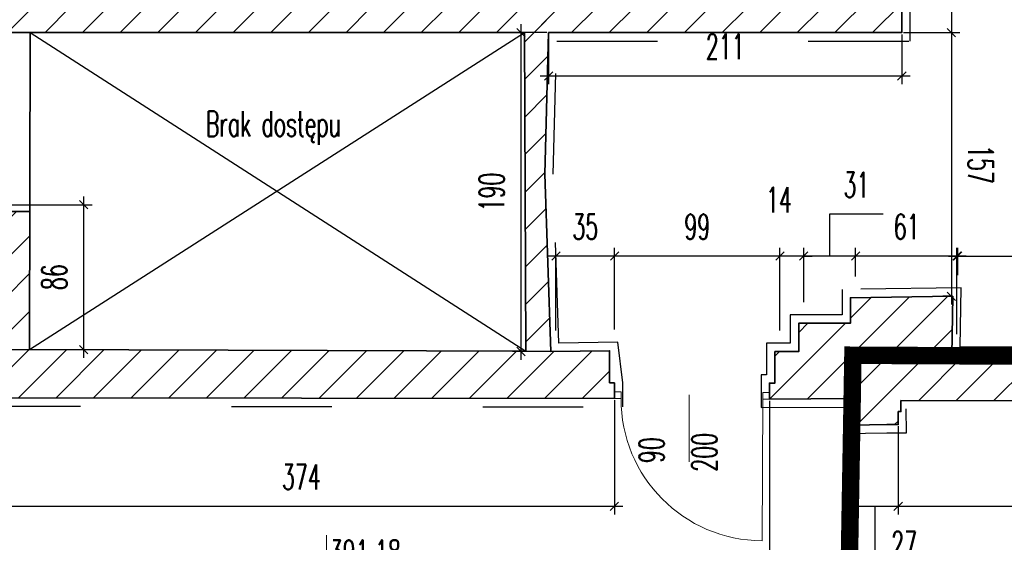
# Model space of a CAD drawing. Header units: millimetres. Extents: x 19887 to 192597, y -14203 to 39042.
# Tile 121 of 256: x 40892 to 41738, y -11080 to -10632. Entities that reach past the tile are written whole.
import ezdxf

# ---------------------------------------------------------------- set-up
doc = ezdxf.new("R2010")
doc.units = ezdxf.units.MM
doc.linetypes.add('ACAD_ISO03W100', pattern=[30, 12, -18])
doc.linetypes.add('DASHED2', pattern=[9.525, 6.35, -3.175])
doc.layers.get('Defpoints').update_dxf_attribs({"color": 4})
for name, color, linetype in [('A_DBA-RAMKI', 6, 'Continuous'), ('Opis', 252, 'Continuous'), ('Sufit podwieszany', 252, 'Continuous'), ('Wymiarowanie', 3, 'Continuous'), ('Wypełnienie', 252, 'Continuous')]:
    doc.layers.add(name, color=color, linetype=linetype)
for name, color, linetype, lineweight in [('Basen_rzut_poziom_1_obrys', 252, 'Continuous', 35), ('Drzwi', 2, 'Continuous', 5), ('koty wysokościowe', 252, 'Continuous', 0)]:
    doc.layers.add(name, color=color, linetype=linetype, lineweight=lineweight)
doc.styles.add('ROMANS', font='romans.shx', dxfattribs={"width": 0.6})
doc.styles.get("Standard").update_dxf_attribs({"font": 'arial.ttf'})
doc.dimstyles.new('000001FB70622F18', dxfattribs={"dimtxt": 20, "dimasz": 5, "dimexe": 5, "dimexo": 1, "dimgap": 20, "dimtad": 1, "dimtoh": 1, "dimdec": 0, "dimtxsty": 'Standard', "dimblk": 'OBLIQUE', "dimcen": 0, "dimdle": 5, "dimclrd": 252, "dimclre": 252, "dimclrt": 252, "dimadec": 0, "dimazin": 0, "dimtfac": 1, "dimtdec": 0, "dimtmove": 0, "dimatfit": 3, "dimldrblk": 'OBLIQUE', "dimfxl": 150, "dimfxlon": 1, "dimlwd": 25, "dimlwe": 25, "dimarcsym": 1})
pattern_1 = [(45, (3252.028, -2175.285), (-11.22532, 11.22532), [])]

# ---------------------------------------------------------------- blocks, each defined once
blk = doc.blocks.new('_Oblique')
at = {"color": 0, "linetype": 'ByBlock', "lineweight": -2}
blk.add_line((-0.5, -0.5), (0.5, 0.5), dxfattribs=at)
blk = doc.blocks.new('*D605')
at = {"layer": 'Defpoints', "color": 0}
for p in [(3752.62, -4067.55), (3752.62, -4206.88), (3782.17, -4206.88)]:
    blk.add_point(p, dxfattribs=at)
at = {"layer": 'Wymiarowanie', "color": 252, "linetype": 'Continuous', "lineweight": 25}
for p, q in [((3782.17, -4062.55), (3782.17, -4211.88)), ((3753.62, -4067.55), (3787.17, -4067.55)), ((3753.62, -4206.88), (3787.17, -4206.88))]:
    blk.add_line(p, q, dxfattribs=at)
at = {"layer": 'Wymiarowanie', "color": 252, "linetype": 'ByBlock', "lineweight": 25, "xscale": 5, "yscale": 5, "zscale": 5}
for p, rotation in [((3782.17, -4067.55), 90), ((3782.17, -4206.88), 270)]:
    blk.add_blockref('_Oblique', p, dxfattribs=dict(at, rotation=rotation))
at = {"layer": 'Wymiarowanie', "color": 252, "insert": (3799.67, -4137.22), "char_height": 15, "attachment_point": 5, "rotation": 270, "style": 'ROMANS'}
blk.add_mtext('139', dxfattribs=at)
blk = doc.blocks.new('*D822')
at = {"layer": 'Defpoints', "color": 0}
for p in [(3752.62, -4206.88), (3782.17, -4364.13), (3782.99, -4364.13)]:
    blk.add_point(p, dxfattribs=at)
at = {"layer": 'Wymiarowanie', "color": 252, "linetype": 'Continuous', "lineweight": 25}
for p, q in [((3782.17, -4201.88), (3782.17, -4369.13)), ((3753.62, -4206.88), (3787.17, -4206.88)), ((3781.99, -4364.13), (3777.17, -4364.13))]:
    blk.add_line(p, q, dxfattribs=at)
at = {"layer": 'Wymiarowanie', "color": 252, "linetype": 'ByBlock', "lineweight": 25, "xscale": 5, "yscale": 5, "zscale": 5}
for p, rotation in [((3782.17, -4206.88), 90), ((3782.17, -4364.13), 270)]:
    blk.add_blockref('_Oblique', p, dxfattribs=dict(at, rotation=rotation))
at = {"layer": 'Wymiarowanie', "color": 252, "insert": (3799.67, -4285.51), "char_height": 15, "attachment_point": 5, "rotation": 270, "style": 'ROMANS'}
blk.add_mtext('157', dxfattribs=at)
blk = doc.blocks.new('*D823')
at = {"layer": 'Defpoints', "color": 0}
for p in [(3980.45, -4340.16), (3785.46, -4387.67), (3980.45, -4389.19)]:
    blk.add_point(p, dxfattribs=at)
at = {"layer": 'Wymiarowanie', "color": 252, "linetype": 'Continuous', "lineweight": 25}
for p, q in [((3785.46, -4386.67), (3785.46, -4335.16)), ((3980.45, -4388.19), (3980.45, -4335.16)), ((3780.46, -4340.16), (3985.45, -4340.16))]:
    blk.add_line(p, q, dxfattribs=at)
at = {"layer": 'Wymiarowanie', "color": 252, "linetype": 'ByBlock', "lineweight": 25, "xscale": 5, "yscale": 5, "zscale": 5, "rotation": 180}
blk.add_blockref('_Oblique', (3785.46, -4340.16), dxfattribs=at)
at = {"layer": 'Wymiarowanie', "color": 252, "linetype": 'ByBlock', "lineweight": 25, "xscale": 5, "yscale": 5, "zscale": 5}
blk.add_blockref('_Oblique', (3980.45, -4340.16), dxfattribs=at)
at = {"layer": 'Wymiarowanie', "color": 252, "insert": (3882.95, -4322.66), "char_height": 15, "attachment_point": 5, "style": 'ROMANS'}
blk.add_mtext('195', dxfattribs=at)
blk = doc.blocks.new('*D814')
at = {"layer": 'Defpoints', "color": 0}
for p in [(3725, -4340.16), (3786.02, -4352.5), (3725, -4353.4)]:
    blk.add_point(p, dxfattribs=at)
at = {"layer": 'Wymiarowanie', "color": 252, "linetype": 'Continuous', "lineweight": 25}
for p, q in [((3725, -4352.4), (3725, -4335.16)), ((3786.02, -4351.5), (3786.02, -4335.16)), ((3791.02, -4340.16), (3720, -4340.16))]:
    blk.add_line(p, q, dxfattribs=at)
at = {"layer": 'Wymiarowanie', "color": 252, "linetype": 'ByBlock', "lineweight": 25, "xscale": 5, "yscale": 5, "zscale": 5, "rotation": 180}
blk.add_blockref('_Oblique', (3725, -4340.16), dxfattribs=at)
at = {"layer": 'Wymiarowanie', "color": 252, "linetype": 'ByBlock', "lineweight": 25, "xscale": 5, "yscale": 5, "zscale": 5}
blk.add_blockref('_Oblique', (3786.02, -4340.16), dxfattribs=at)
at = {"layer": 'Wymiarowanie', "color": 252, "insert": (3755.51, -4322.66), "char_height": 15, "attachment_point": 5, "style": 'ROMANS'}
blk.add_mtext('61', dxfattribs=at)
blk = doc.blocks.new('*D824')
at = {"layer": 'Defpoints', "color": 0}
for p in [(3694.11, -4340.16), (3725, -4353.4), (3694.11, -4368.63)]:
    blk.add_point(p, dxfattribs=at)
at = {"layer": 'Wymiarowanie', "color": 252, "linetype": 'Continuous', "lineweight": 25}
for p, q in [((3741.56, -4315.16), (3709.56, -4315.16)), ((3709.56, -4315.16), (3709.56, -4340.16)), ((3694.11, -4367.63), (3694.11, -4335.16)), ((3725, -4352.4), (3725, -4335.16)), ((3730, -4340.16), (3689.11, -4340.16))]:
    blk.add_line(p, q, dxfattribs=at)
at = {"layer": 'Wymiarowanie', "color": 252, "linetype": 'ByBlock', "lineweight": 25, "xscale": 5, "yscale": 5, "zscale": 5, "rotation": 180}
blk.add_blockref('_Oblique', (3694.11, -4340.16), dxfattribs=at)
at = {"layer": 'Wymiarowanie', "color": 252, "linetype": 'ByBlock', "lineweight": 25, "xscale": 5, "yscale": 5, "zscale": 5}
blk.add_blockref('_Oblique', (3725, -4340.16), dxfattribs=at)
at = {"layer": 'Wymiarowanie', "color": 252, "insert": (3725.56, -4297.66), "char_height": 15, "attachment_point": 5, "style": 'ROMANS'}
blk.add_mtext('31', dxfattribs=at)
blk = doc.blocks.new('*D820')
at = {"layer": 'Defpoints', "color": 0}
for p in [(3679.89, -4340.16), (3694.11, -4368.63), (3679.89, -4385.53)]:
    blk.add_point(p, dxfattribs=at)
at = {"layer": 'Wymiarowanie', "color": 252, "linetype": 'Continuous', "lineweight": 25}
for p, q in [((3679.89, -4384.53), (3679.89, -4335.16)), ((3694.11, -4367.63), (3694.11, -4335.16)), ((3699.11, -4340.16), (3674.89, -4340.16)), ((3679.89, -4340.16), (3674.89, -4340.16)), ((3694.11, -4340.16), (3699.11, -4340.16))]:
    blk.add_line(p, q, dxfattribs=at)
at = {"layer": 'Wymiarowanie', "color": 252, "linetype": 'ByBlock', "lineweight": 25, "xscale": 5, "yscale": 5, "zscale": 5}
blk.add_blockref('_Oblique', (3679.89, -4340.16), dxfattribs=at)
at = {"layer": 'Wymiarowanie', "color": 252, "linetype": 'ByBlock', "lineweight": 25, "xscale": 5, "yscale": 5, "zscale": 5, "rotation": 180}
blk.add_blockref('_Oblique', (3694.11, -4340.16), dxfattribs=at)
at = {"layer": 'Wymiarowanie', "color": 252, "insert": (3679.34, -4306.62), "char_height": 15, "attachment_point": 5, "style": 'ROMANS'}
blk.add_mtext('14', dxfattribs=at)
blk = doc.blocks.new('*D817')
at = {"layer": 'Defpoints', "color": 0}
for p in [(3581.26, -4340.16), (3581.26, -4385.04), (3679.89, -4385.53)]:
    blk.add_point(p, dxfattribs=at)
at = {"layer": 'Wymiarowanie', "color": 252, "linetype": 'Continuous', "lineweight": 25}
for p, q in [((3581.26, -4384.04), (3581.26, -4335.16)), ((3679.89, -4384.53), (3679.89, -4335.16)), ((3684.89, -4340.16), (3576.26, -4340.16))]:
    blk.add_line(p, q, dxfattribs=at)
at = {"layer": 'Wymiarowanie', "color": 252, "linetype": 'ByBlock', "lineweight": 25, "xscale": 5, "yscale": 5, "zscale": 5, "rotation": 180}
blk.add_blockref('_Oblique', (3581.26, -4340.16), dxfattribs=at)
at = {"layer": 'Wymiarowanie', "color": 252, "linetype": 'ByBlock', "lineweight": 25, "xscale": 5, "yscale": 5, "zscale": 5}
blk.add_blockref('_Oblique', (3679.89, -4340.16), dxfattribs=at)
at = {"layer": 'Wymiarowanie', "color": 252, "insert": (3630.57, -4322.66), "char_height": 15, "attachment_point": 5, "style": 'ROMANS'}
blk.add_mtext('99', dxfattribs=at)
blk = doc.blocks.new('*D821')
at = {"layer": 'Defpoints', "color": 0}
for p in [(3546.25, -4340.16), (3546.25, -4385.46), (3581.26, -4385.04)]:
    blk.add_point(p, dxfattribs=at)
at = {"layer": 'Wymiarowanie', "color": 252, "linetype": 'Continuous', "lineweight": 25}
for p, q in [((3546.25, -4384.46), (3546.25, -4335.16)), ((3581.26, -4384.04), (3581.26, -4335.16)), ((3586.26, -4340.16), (3541.25, -4340.16))]:
    blk.add_line(p, q, dxfattribs=at)
at = {"layer": 'Wymiarowanie', "color": 252, "linetype": 'ByBlock', "lineweight": 25, "xscale": 5, "yscale": 5, "zscale": 5, "rotation": 180}
blk.add_blockref('_Oblique', (3546.25, -4340.16), dxfattribs=at)
at = {"layer": 'Wymiarowanie', "color": 252, "linetype": 'ByBlock', "lineweight": 25, "xscale": 5, "yscale": 5, "zscale": 5}
blk.add_blockref('_Oblique', (3581.26, -4340.16), dxfattribs=at)
at = {"layer": 'Wymiarowanie', "color": 252, "insert": (3563.75, -4322.66), "char_height": 15, "attachment_point": 5, "style": 'ROMANS'}
blk.add_mtext('35', dxfattribs=at)
blk = doc.blocks.new('*D818')
at = {"layer": 'Defpoints', "color": 0}
for p in [(3541.88, -4206.88), (3525.39, -4397.08), (3544.18, -4397.08)]:
    blk.add_point(p, dxfattribs=at)
at = {"layer": 'Wymiarowanie', "color": 252, "linetype": 'Continuous', "lineweight": 25}
for p, q in [((3525.39, -4201.88), (3525.39, -4402.08)), ((3540.88, -4206.88), (3520.39, -4206.88)), ((3543.18, -4397.08), (3520.39, -4397.08))]:
    blk.add_line(p, q, dxfattribs=at)
at = {"layer": 'Wymiarowanie', "color": 252, "linetype": 'ByBlock', "lineweight": 25, "xscale": 5, "yscale": 5, "zscale": 5}
for p, rotation in [((3525.39, -4206.88), 90), ((3525.39, -4397.08), 270)]:
    blk.add_blockref('_Oblique', p, dxfattribs=dict(at, rotation=rotation))
at = {"layer": 'Wymiarowanie', "color": 252, "insert": (3507.89, -4301.98), "char_height": 15, "attachment_point": 5, "rotation": 90, "style": 'ROMANS'}
blk.add_mtext('190', dxfattribs=at)
blk = doc.blocks.new('*D815')
at = {"layer": 'Defpoints', "color": 0}
for p in [(3541.88, -4206.88), (3752.62, -4206.88), (3752.62, -4232.7)]:
    blk.add_point(p, dxfattribs=at)
at = {"layer": 'Wymiarowanie', "color": 252, "linetype": 'Continuous', "lineweight": 25}
for p, q in [((3541.88, -4207.88), (3541.88, -4237.7)), ((3752.62, -4207.88), (3752.62, -4237.7)), ((3536.88, -4232.7), (3757.62, -4232.7))]:
    blk.add_line(p, q, dxfattribs=at)
at = {"layer": 'Wymiarowanie', "color": 252, "linetype": 'ByBlock', "lineweight": 25, "xscale": 5, "yscale": 5, "zscale": 5, "rotation": 180}
blk.add_blockref('_Oblique', (3541.88, -4232.7), dxfattribs=at)
at = {"layer": 'Wymiarowanie', "color": 252, "linetype": 'ByBlock', "lineweight": 25, "xscale": 5, "yscale": 5, "zscale": 5}
blk.add_blockref('_Oblique', (3752.62, -4232.7), dxfattribs=at)
at = {"layer": 'Wymiarowanie', "color": 252, "insert": (3647.25, -4215.2), "char_height": 15, "attachment_point": 5, "style": 'ROMANS'}
blk.add_mtext('211', dxfattribs=at)
blk = doc.blocks.new('*D706')
at = {"layer": 'Defpoints', "color": 0}
for p in [(3217.85, -4309.55), (3217.52, -4395.93), (3264.43, -4395.93)]:
    blk.add_point(p, dxfattribs=at)
at = {"layer": 'Wymiarowanie', "color": 252, "linetype": 'Continuous', "lineweight": 25}
for p, q in [((3264.43, -4304.55), (3264.43, -4400.93)), ((3218.85, -4309.55), (3269.43, -4309.55)), ((3218.52, -4395.93), (3269.43, -4395.93))]:
    blk.add_line(p, q, dxfattribs=at)
at = {"layer": 'Wymiarowanie', "color": 252, "linetype": 'ByBlock', "lineweight": 25, "xscale": 5, "yscale": 5, "zscale": 5}
for p, rotation in [((3264.43, -4309.55), 90), ((3264.43, -4395.93), 270)]:
    blk.add_blockref('_Oblique', p, dxfattribs=dict(at, rotation=rotation))
at = {"layer": 'Wymiarowanie', "color": 252, "insert": (3246.93, -4352.74), "char_height": 15, "attachment_point": 5, "rotation": 90, "style": 'ROMANS'}
blk.add_mtext('86', dxfattribs=at)
blk = doc.blocks.new('*D830')
at = {"layer": 'Defpoints', "color": 0}
for p in [(3207.56, -4424.34), (3581.09, -4425.12), (3581.09, -4489.4)]:
    blk.add_point(p, dxfattribs=at)
at = {"layer": 'Wymiarowanie', "color": 252, "linetype": 'Continuous', "lineweight": 25}
for p, q in [((3207.56, -4425.34), (3207.56, -4494.4)), ((3581.09, -4426.12), (3581.09, -4494.4)), ((3202.56, -4489.4), (3586.09, -4489.4))]:
    blk.add_line(p, q, dxfattribs=at)
at = {"layer": 'Wymiarowanie', "color": 252, "linetype": 'ByBlock', "lineweight": 25, "xscale": 5, "yscale": 5, "zscale": 5, "rotation": 180}
blk.add_blockref('_Oblique', (3207.56, -4489.4), dxfattribs=at)
at = {"layer": 'Wymiarowanie', "color": 252, "linetype": 'ByBlock', "lineweight": 25, "xscale": 5, "yscale": 5, "zscale": 5}
blk.add_blockref('_Oblique', (3581.09, -4489.4), dxfattribs=at)
at = {"layer": 'Wymiarowanie', "color": 252, "insert": (3394.33, -4471.9), "char_height": 15, "attachment_point": 5, "style": 'ROMANS'}
blk.add_mtext('374', dxfattribs=at)
blk = doc.blocks.new('*D832')
at = {"layer": 'Defpoints', "color": 0}
for p in [(3673.6, -4425.49), (3722.99, -4425.49), (3722.99, -4543.97)]:
    blk.add_point(p, dxfattribs=at)
at = {"layer": 'Wymiarowanie', "color": 252, "linetype": 'Continuous', "lineweight": 25}
for p, q in [((3673.6, -4426.49), (3673.6, -4548.97)), ((3722.99, -4426.49), (3722.99, -4548.97)), ((3668.6, -4543.97), (3727.99, -4543.97))]:
    blk.add_line(p, q, dxfattribs=at)
at = {"layer": 'Wymiarowanie', "color": 252, "linetype": 'ByBlock', "lineweight": 25, "xscale": 5, "yscale": 5, "zscale": 5, "rotation": 180}
blk.add_blockref('_Oblique', (3673.6, -4543.97), dxfattribs=at)
at = {"layer": 'Wymiarowanie', "color": 252, "linetype": 'ByBlock', "lineweight": 25, "xscale": 5, "yscale": 5, "zscale": 5}
blk.add_blockref('_Oblique', (3722.99, -4543.97), dxfattribs=at)
at = {"layer": 'Wymiarowanie', "color": 252, "insert": (3698.29, -4526.47), "char_height": 15, "attachment_point": 5, "style": 'ROMANS'}
blk.add_mtext('49', dxfattribs=at)
blk = doc.blocks.new('*D833')
at = {"layer": 'Defpoints', "color": 0}
for p in [(3722.99, -4425.49), (3750.45, -4440.68), (3750.45, -4489.4)]:
    blk.add_point(p, dxfattribs=at)
at = {"layer": 'Wymiarowanie', "color": 252, "linetype": 'Continuous', "lineweight": 25}
for p, q in [((3722.99, -4426.49), (3722.99, -4494.4)), ((3750.45, -4441.68), (3750.45, -4494.4)), ((3717.99, -4489.4), (3755.45, -4489.4)), ((3736.72, -4529.4), (3736.72, -4489.4)), ((3771.29, -4529.4), (3736.72, -4529.4))]:
    blk.add_line(p, q, dxfattribs=at)
at = {"layer": 'Wymiarowanie', "color": 252, "linetype": 'ByBlock', "lineweight": 25, "xscale": 5, "yscale": 5, "zscale": 5, "rotation": 180}
blk.add_blockref('_Oblique', (3722.99, -4489.4), dxfattribs=at)
at = {"layer": 'Wymiarowanie', "color": 252, "linetype": 'ByBlock', "lineweight": 25, "xscale": 5, "yscale": 5, "zscale": 5}
blk.add_blockref('_Oblique', (3750.45, -4489.4), dxfattribs=at)
at = {"layer": 'Wymiarowanie', "color": 252, "insert": (3754.01, -4511.9), "char_height": 15, "attachment_point": 5, "style": 'ROMANS'}
blk.add_mtext('27', dxfattribs=at)
blk = doc.blocks.new('*D831')
at = {"layer": 'Defpoints', "color": 0}
for p in [(4032.24, -4426.83), (3750.45, -4440.68), (4032.24, -4489.4)]:
    blk.add_point(p, dxfattribs=at)
at = {"layer": 'Wymiarowanie', "color": 252, "linetype": 'Continuous', "lineweight": 25}
for p, q in [((4032.24, -4427.83), (4032.24, -4494.4)), ((3750.45, -4441.68), (3750.45, -4494.4)), ((3745.45, -4489.4), (4037.24, -4489.4))]:
    blk.add_line(p, q, dxfattribs=at)
at = {"layer": 'Wymiarowanie', "color": 252, "linetype": 'ByBlock', "lineweight": 25, "xscale": 5, "yscale": 5, "zscale": 5, "rotation": 180}
blk.add_blockref('_Oblique', (3750.45, -4489.4), dxfattribs=at)
at = {"layer": 'Wymiarowanie', "color": 252, "linetype": 'ByBlock', "lineweight": 25, "xscale": 5, "yscale": 5, "zscale": 5}
blk.add_blockref('_Oblique', (4032.24, -4489.4), dxfattribs=at)
at = {"layer": 'Wymiarowanie', "color": 252, "insert": (3891.35, -4471.9), "char_height": 15, "attachment_point": 5, "style": 'ROMANS'}
blk.add_mtext('282', dxfattribs=at)
blk = doc.blocks.new('G$CF5E15B28')
at = {"layer": 'Wypełnienie'}
h = blk.add_hatch(dxfattribs=at)
h.set_pattern_fill('ANSI31', color=253, scale=5, angle=90)
h.set_pattern_definition(pattern_1)
h.paths.add_polyline_path([(3578.23, -4396.67), (3543.23, -4397.09), (3539.56, -4291.27), (3541.88, -4206.88), (3527.42, -4206.75), (3528.25, -4396.96), (3232.09, -4395.8), (3232.32, -4313.58), (3217.85, -4313.55), (3217.52, -4395.93), (3211.15, -4395.93), (3211.15, -4415.44), (3207.56, -4415.44), (3207.56, -4424.63), (3581.09, -4425.12), (3581.09, -4415.71), (3578.23, -4415.71)])
h.paths.add_polyline_path([(3755.74, -3308.78), (3486.81, -3309.09), (3488.31, -3076.48), (3530.12, -3077.03), (3529.84, -3061.07), (3404.67, -3062.06), (3406.92, -2818.27), (3390.85, -2818.27), (3390.51, -3061.83), (3098.96, -3060.48), (3100.57, -2981.54), (3087.74, -2981.54), (3087.74, -2976.28), (3080.96, -2976.28), (3082.84, -3546.23), (3092.74, -3546.23), (3092.73, -3546.27), (3099.02, -3546.27), (3099.03, -3494.67), (3138.22, -3494.67), (3138.22, -3483.22), (3134.86, -3483.22), (3134.86, -3480.28), (3095.73, -3481.41), (3099.77, -3076.57), (3465.46, -3072.29), (3470.12, -3478.5), (3234.09, -3479.83), (3234.09, -3492.44), (3512.85, -3494.02), (3512.85, -3484.53), (3509.73, -3484.53), (3509.73, -3479.01), (3487.47, -3479.08), (3486.81, -3320.9), (3728.23, -3320.9), (3728.23, -3480.27), (3598.83, -3479.64), (3598.83, -3484.04), (3595.43, -3484.04), (3595.43, -3494.33), (3728.23, -3494.33), (3726.05, -3795.82), (3195.5, -3795.34), (3195.94, -3813.22), (3192.81, -3813.07), (3192.81, -3822.54), (3219.72, -3822.54), (3218.25, -4206.75), (3527.42, -4206.75), (3541.88, -4206.88), (3752.62, -4206.88), (3752.62, -4067.55), (3724.23, -4067.55), (3724.23, -4192.53), (3232.83, -4191.41), (3234.22, -3808.84), (3686.94, -3809.36), (3686.94, -3833.52), (3726.31, -3832.15), (3726.31, -3936.3), (3696.68, -3936.3), (3696.68, -3960.88), (3724.51, -3960.88), (3724.51, -3966.93), (3753.7, -3966.93), (3755.09, -3709.46)])
h = blk.add_hatch(dxfattribs=at)
h.set_pattern_fill('ANSI31', color=253, scale=5, angle=90)
h.set_pattern_definition(pattern_1)
h.paths.add_polyline_path([(3782.99, -4364.13), (3721.98, -4365.03), (3722.2, -4380.26), (3691.09, -4380.26), (3691.09, -4397.16), (3676.87, -4397.16), (3676.87, -4415.92), (3673.6, -4415.92), (3673.6, -4425.49), (3722.99, -4425.2), (3722.99, -4441.01), (3743.76, -4440.68), (3750.45, -4440.68), (3750.45, -4432.94), (3752.1, -4432.94), (3752.12, -4426.26), (4032.24, -4426.83), (4032.24, -4400.56), (4003.54, -4400.56), (4008.72, -4088.13), (4419.72, -4094.94), (4423.81, -4345.44), (4423.81, -4426.5), (4439.66, -4426.71), (4439.53, -4415.38), (4443.12, -4415.34), (4442.85, -4410.37), (4444.64, -4410.27), (4444.01, -4327.38), (4446.54, -4327.18), (4446.69, -4123.13), (4447.19, -4076.42), (4442.69, -4076.42), (4441.23, -3705.82), (4440.76, -3548.63), (4440.28, -3464.06), (4439.92, -3380.38), (4439.99, -3346.26), (4422.19, -3346.26), (4422.19, -3559.54), (4420.74, -3920.87), (4419.29, -4068.93), (3980.07, -4061.66), (3977.43, -4400.56), (3782.43, -4399.3)])
h = blk.add_hatch(dxfattribs=at)
h.set_pattern_fill('ANSI31', color=253, scale=5, angle=90)
h.set_pattern_definition(pattern_1)
h.paths.add_polyline_path([(3754.62, -3796.03), (3726.05, -3795.82), (3195.5, -3795.34), (3195.94, -3813.22), (3192.81, -3813.07), (3192.81, -3822.54), (3219.72, -3822.54), (3218.25, -4206.75), (3527.42, -4206.75), (3541.88, -4206.88), (3752.62, -4206.88), (3752.62, -4067.55), (3724.23, -4067.55), (3724.23, -4192.53), (3232.83, -4191.41), (3234.22, -3808.84), (3686.94, -3809.36), (3686.94, -3833.52), (3726.31, -3832.15), (3726.31, -3936.3), (3696.68, -3936.3), (3696.68, -3960.88), (3724.51, -3960.88), (3724.51, -3966.93), (3753.7, -3966.93)])
at = {"layer": 'Basen_rzut_poziom_1_obrys', "color": 253, "elevation": 0}
for points in [[(3581.09, -4415.71), (3578.23, -4415.71), (3578.23, -4396.67), (3543.23, -4397.09), (3539.56, -4291.27), (3541.88, -4206.88), (3752.62, -4206.88), (3752.62, -4067.55), (3724.23, -4067.55), (3724.23, -4096.13), (3607.02, -4095.47)], [(3218.25, -4206.75), (3232.62, -4206.75)], [(3232.62, -4206.75), (3232.09, -4395.8)], [(3232.09, -4395.8), (3528.25, -4396.96), (3527.42, -4206.75)], [(3232.62, -4206.75), (3527.42, -4206.75)], [(3217.85, -4313.55), (3217.52, -4395.93), (3211.15, -4395.93), (3211.15, -4415.44), (3207.56, -4415.44), (3207.56, -4424.63), (3581.09, -4425.12), (3581.09, -4415.71)], [(3221.85, -4313.55), (3232.32, -4313.58)], [(4423.81, -4345.44), (4388.92, -4345.44), (4388.92, -4328.25), (4376.87, -4328.25), (4376.87, -4321.84), (4331.51, -4321.84), (4331.51, -4317.74), (4285.85, -4317.74), (4286.26, -4328.4), (4273.74, -4328.4), (4273.74, -4345.46), (4179.59, -4344.96), (4179.59, -4327.23), (4166.84, -4327.23), (4166.84, -4320.4), (4121.14, -4320.4), (4121.14, -4316.14), (4076.59, -4316.14), (4076.59, -4327.38), (4064.63, -4327.38), (4064.63, -4343.55), (4032.24, -4343.55), (4032.24, -4426.83), (3752.12, -4426.26)], [(3977.43, -4400.56), (3782.43, -4399.3), (3782.99, -4364.13), (3721.98, -4365.03), (3721.98, -4380.26), (3691.09, -4380.26), (3691.09, -4397.16), (3676.87, -4397.16), (3676.87, -4415.92), (3673.6, -4415.92), (3673.6, -4425.49), (3722.99, -4425.2), (3722.99, -4441.01), (3743.76, -4440.68)], [(3750.45, -4432.94), (3752.1, -4432.94), (3752.12, -4426.26)], [(3743.76, -4440.68), (3750.45, -4440.68), (3750.45, -4432.94)]]:
    blk.add_lwpolyline(points, dxfattribs=at)
at = {"layer": 'Drzwi', "color": 253, "elevation": 0}
for points in [[(3585.09, -4425.12), (3581.09, -4425.12), (3581.09, -4421.12), (3585.09, -4421.12)], [(3673.6, -4425.49), (3669.6, -4425.49), (3669.6, -4421.49), (3673.6, -4421.49)]]:
    blk.add_lwpolyline(points, close=True, dxfattribs=at)
for points in [[(3625.67, -4422.88), (3625.67, -4462.88)], [(3669.23, -4509.99), (3669.6, -4425.49)]]:
    blk.add_lwpolyline(points, dxfattribs=at)
at = {"layer": 'Drzwi', "color": 253}
blk.add_arc((3669.6, -4425.49, 0), 84.5, 179.75145, 269.75145, dxfattribs=at)
at = {"layer": 'koty wysokościowe', "color": 253, "elevation": 0}
blk.add_lwpolyline([(3409.42, -4506.65), (3409.42, -4542.88)], dxfattribs=at)
at = {"layer": 'Opis', "color": 253, "elevation": 0}
for points in [[(3232.09, -4395.8), (3527.42, -4206.75)], [(3232.62, -4206.75), (3528.25, -4396.96)]]:
    blk.add_lwpolyline(points, dxfattribs=at)
at = {"layer": 'Sufit podwieszany', "color": 253, "linetype": 'ACAD_ISO03W100', "ltscale": 5, "elevation": 0}
for points in [[(3586.09, -4415.71), (3583.23, -4391.61), (3548.06, -4392.03), (3544.56, -4291.25), (3546.74, -4211.88), (3757.62, -4211.88), (3757.62, -4062.55), (3719.23, -4062.55), (3719.23, -4091.1), (3608.64, -4090.47), (3608.5, -4059.53), (3598.72, -4059.53)], [(3213.25, -4206.73), (3212.54, -4390.93), (3206.15, -4390.93), (3206.15, -4410.44), (3202.56, -4410.44), (3202.56, -4429.62), (3586.09, -4430.13), (3586.09, -4415.71)], [(4418.81, -4350.44), (4383.92, -4350.44), (4383.92, -4333.25), (4371.87, -4333.25), (4371.87, -4326.84), (4326.51, -4326.84), (4326.51, -4322.74), (4291.05, -4322.74), (4291.46, -4333.4), (4278.74, -4333.4), (4278.74, -4350.49), (4174.59, -4349.93), (4174.59, -4332.23), (4161.84, -4332.23), (4161.84, -4325.4), (4116.14, -4325.4), (4116.14, -4321.14), (4081.59, -4321.14), (4081.59, -4332.38), (4069.63, -4332.38), (4069.63, -4348.55), (4037.24, -4348.55), (4037.24, -4431.84), (3755.23, -4431.27)], [(3972.47, -4395.53), (3787.51, -4394.33), (3788.07, -4359.05), (3716.98, -4360.11), (3716.98, -4375.26), (3686.09, -4375.26), (3686.09, -4392.16), (3671.87, -4392.16), (3671.87, -4410.92), (3668.6, -4410.92), (3668.6, -4430.52), (3717.99, -4430.23), (3717.99, -4446.09), (3743.84, -4445.68)], [(3743.76, -4445.68), (3755.45, -4445.68), (3755.23, -4431.27)]]:
    blk.add_lwpolyline(points, dxfattribs=at)
at = {"layer": 'Drzwi', "color": 253, "char_height": 15, "width": 190.2964, "attachment_point": 1, "style": 'ROMANS'}
for s, insert in [('90', (3159.39, -4235.37, 0)), ('200', (3159.39, -4264.61, 0))]:
    blk.add_mtext(s, dxfattribs=dict(at, insert=insert))
at = {"layer": 'Drzwi', "color": 253, "char_height": 15, "width": 190.2964, "attachment_point": 1, "rotation": 90, "style": 'ROMANS'}
for s, insert in [('90', (3595.81, -4463.67, 0)), ('200', (3627.33, -4468.78, 0))]:
    blk.add_mtext(s, dxfattribs=dict(at, insert=insert))
at = {"layer": 'koty wysokościowe', "color": 253, "insert": (3411.31, -4509.56, 0), "char_height": 15, "width": 21553.2844, "attachment_point": 1, "style": 'ROMANS'}
blk.add_mtext('391.18', dxfattribs=at)
at = {"layer": 'Opis', "color": 253, "insert": (3337.34, -4253.81, 0), "char_height": 15, "width": 1024.8201, "attachment_point": 1, "style": 'ROMANS'}
blk.add_mtext('Brak dostępu', dxfattribs=at)
at = {"layer": 'Wymiarowanie', "color": 253}
for base, p1, p2, angle, override, picture, middle in [((3782.17, -4206.88, 0), (3752.62, -4067.55, 0), (3752.62, -4206.88, 0), 90, {"dimtxt": 15, "dimgap": 10, "dimtad": 2, "dimtxsty": 'ROMANS', "dimtmove": 1}, '*D605', (3799.67, -4137.22, 0)), ((3525.39, -4397.08, 0), (3541.88, -4206.88, 0), (3544.18, -4397.08, 0), 90, {"dimtxt": 15, "dimgap": 10, "dimtxsty": 'ROMANS'}, '*D818', (3507.89, -4301.98, 0)), ((3752.62, -4232.7, 0), (3541.88, -4206.88, 0), (3752.62, -4206.88, 0), 0, {"dimtxt": 15, "dimgap": 10, "dimtxsty": 'ROMANS'}, '*D815', (3647.25, -4215.2, 0)), ((3782.17, -4364.13, 0), (3752.62, -4206.88, 0), (3782.99, -4364.13, 0), 90, {"dimtxt": 15, "dimgap": 10, "dimtad": 2, "dimtxsty": 'ROMANS', "dimtmove": 1}, '*D822', (3799.67, -4285.51, 0)), ((3694.11, -4340.16, 0), (3725, -4353.4, 0), (3694.11, -4368.63, 0), 0, {"dimtxt": 15, "dimgap": 10, "dimtxsty": 'ROMANS', "dimtmove": 1}, '*D824', (3719.56, -4297.66, 0)), ((3264.43, -4395.93, 0), (3217.85, -4309.55, 0), (3217.52, -4395.93, 0), 90, {"dimtxt": 15, "dimgap": 10, "dimtxsty": 'ROMANS'}, '*D706', (3246.93, -4352.74, 0)), ((3546.25, -4340.16, 0), (3581.26, -4385.04, 0), (3546.25, -4385.46, 0), 0, {"dimtxt": 15, "dimgap": 10, "dimtxsty": 'ROMANS', "dimtmove": 1}, '*D821', (3563.75, -4322.66, 0)), ((3581.26, -4340.16, 0), (3679.89, -4385.53, 0), (3581.26, -4385.04, 0), 0, {"dimtxt": 15, "dimgap": 10, "dimtxsty": 'ROMANS', "dimtmove": 1}, '*D817', (3630.57, -4322.66, 0)), ((3725, -4340.16, 0), (3786.02, -4352.5, 0), (3725, -4353.4, 0), 0, {"dimtxt": 15, "dimgap": 10, "dimtxsty": 'ROMANS'}, '*D814', (3755.51, -4322.66, 0)), ((3980.45, -4340.16, 0), (3785.46, -4387.67, 0), (3980.45, -4389.19, 0), 0, {"dimtxt": 15, "dimgap": 10, "dimtxsty": 'ROMANS'}, '*D823', (3882.95, -4322.66, 0)), ((3581.09, -4489.4, 0), (3207.56, -4424.34, 0), (3581.09, -4425.12, 0), 0, {"dimtxt": 15, "dimgap": 10, "dimtxsty": 'ROMANS'}, '*D830', (3394.33, -4471.9, 0)), ((3750.45, -4489.4, 0), (3722.99, -4425.49, 0), (3750.45, -4440.68, 0), 0, {"dimtxt": 15, "dimgap": 10, "dimtxsty": 'ROMANS', "dimtmove": 1}, '*D833', (3746.72, -4511.9, 0)), ((4032.24, -4489.4, 0), (3750.45, -4440.68, 0), (4032.24, -4426.83, 0), 0, {"dimtxt": 15, "dimgap": 10, "dimtxsty": 'ROMANS', "dimtmove": 1}, '*D831', (3891.35, -4471.9, 0))]:
    dim = blk.add_linear_dim(base=base, p1=p1, p2=p2, angle=angle, dimstyle='000001FB70622F18', override=override, dxfattribs=at)
    dim.commit()
    dim.dimension.update_dxf_attribs({"geometry": picture, "text_midpoint": middle})
for base, p1, p2, override, picture, middle in [((3679.89, -4340.16, 0), (3694.11, -4368.63, 0), (3679.89, -4385.53, 0), {"dimtxt": 15, "dimgap": 10, "dimtxsty": 'ROMANS', "dimtmove": 1}, '*D820', (3679.34, -4324.12, 0)), ((3722.99, -4543.97, 0), (3673.6, -4425.49, 0), (3722.99, -4425.49, 0), {"dimtxt": 15, "dimgap": 10, "dimtxsty": 'ROMANS'}, '*D832', (3698.29, -4543.97, 0))]:
    dim = blk.add_linear_dim(base=base, p1=p1, p2=p2, angle=0, dimstyle='000001FB70622F18', override=override, dxfattribs=at)
    dim.commit()
    dim.dimension.update_dxf_attribs({"geometry": picture, "text_midpoint": middle, "dimtype": 160})

msp = doc.modelspace()

# ---------------------------------------------------------------- linework, layer by layer
at = {"layer": 'A_DBA-RAMKI', "color": 210, "linetype": 'DASHED2', "ltscale": 10, "const_width": 15, "elevation": 0}
msp.add_lwpolyline([(40822.3, -7548.29), (40728.42, -7647.76), (40955.38, -7882.37), (41041.79, -7789.77), (41061.54, -7809.48), (41082.46, -7786.22), (41616.64, -8262.52), (41614.3, -9017.3), (42614.23, -9015.86), (42608.62, -10444.03), (41976.14, -10433.55), (41972.33, -10921.58), (41608.04, -10919.79), (41602.09, -11263.88)], dxfattribs=at)

# ---------------------------------------------------------------- block references
at = {"xscale": 1.44, "yscale": 1.44, "zscale": 1.44}
msp.add_blockref('G$CF5E15B28', (36246.28, -4584.77, 0), dxfattribs=at)

doc.saveas('drawing.dxf')
